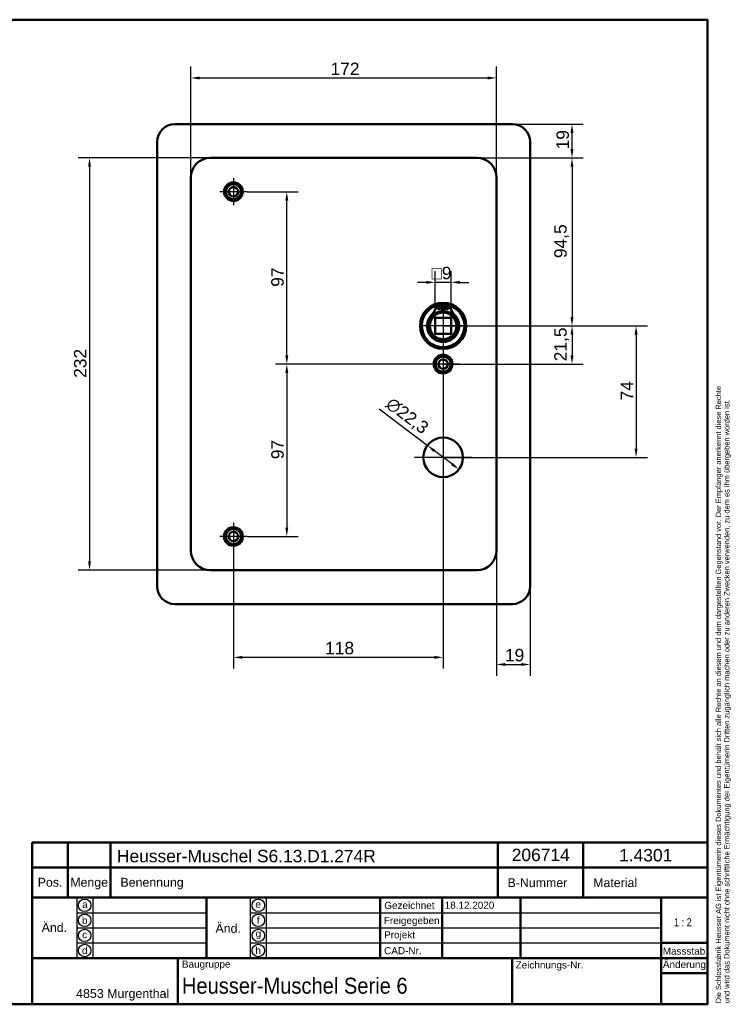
# Model space of a CAD drawing. Header units: millimetres. Extents: x 20 to 833, y 20 to 574.
# Tile 4 of 4: x 433 to 833, y 20 to 574. Entities that reach past the tile are written whole.
import ezdxf
from ezdxf.enums import TextEntityAlignment as Align

# ---------------------------------------------------------------- set-up
doc = ezdxf.new("R2010")
doc.units = ezdxf.units.MM
doc.header["$LTSCALE"] = 2
for name, color, linetype, lineweight in [('Bemaßungen(DIN)', 7, 'Continuous', 25), ('Mittelpunktmarkierung(DIN)', 7, 'Continuous', 25), ('Sichtbare Kanten(DIN)', 7, 'Continuous', 50), ('Skizziergeometrie(DIN)', 7, 'Continuous', 50), ('Skizzierlinie(DIN)', 7, 'Continuous', 25), ('Symbole(DIN)', 7, 'Continuous', 25)]:
    doc.layers.add(name, color=color, linetype=linetype, lineweight=lineweight)
doc.styles.add('Aktuell-DIN', font='arial.ttf')
doc.styles.add('STANDARD-DIN~0', font='arial.ttf')
doc.styles.add('Textstil10', font='arial.ttf')
doc.styles.add('Textstil41', font='arial.ttf', dxfattribs={"width": 0.8})
doc.styles.add('Textstil83', font='arial.ttf', dxfattribs={"width": 0.8})
doc.dimstyles.new('CAD-LAN', dxfattribs={"dimscale": 2, "dimtxt": 3.5, "dimasz": 2.5, "dimexe": 3.175, "dimexo": 0, "dimgap": 0.8, "dimtad": 1, "dimrnd": 1e-08, "dimtxsty": 'STANDARD-DIN~0', "dimcen": 0.09, "dimdle": 10, "dimclrd": 250, "dimclre": 250, "dimclrt": 250, "dimadec": 0, "dimazin": 2, "dimtfac": 1, "dimtmove": 0, "dimatfit": 3, "dimfxl": 1, "dimtolj": 1, "dimtzin": 0, "dimlwd": 25, "dimlwe": 25, "dimarcsym": 0})

# ---------------------------------------------------------------- blocks, each defined once
blk = doc.blocks.new('Ränder Standardrahmen')
at = {"layer": 'Skizziergeometrie(DIN)', "flags": 128}
blk.add_lwpolyline([(10, 10), (10, 287), (410, 287), (410, 10), (10, 10)], dxfattribs=at)
blk = doc.blocks.new('Schriftfelder Heusser')
at = {"layer": 'Skizziergeometrie(DIN)'}
for p, q in [((101, 229.92), (101, 236.92)), ((101, 236.92), (291, 236.92)), ((111, 229.92), (111, 236.92)), ((123, 229.92), (123, 236.92)), ((232, 229.92), (232, 236.92)), ((256, 229.92), (256, 236.92)), ((291, 236.92), (291, 229.92)), ((101, 191.42), (101, 229.92)), ((101, 229.92), (291, 229.92)), ((111, 229.92), (111, 221.42)), ((123, 229.92), (123, 221.42)), ((232, 229.92), (232, 221.42)), ((256, 229.92), (256, 221.42)), ((291, 229.92), (291, 191.42)), ((101, 221.42), (291, 221.42)), ((150, 221.42), (150, 204.42)), ((198.85, 221.42), (198.85, 204.42)), ((216.35, 221.42), (216.35, 204.42)), ((238.35, 221.42), (238.35, 204.42)), ((278, 221.42), (278, 191.42)), ((278, 208.67), (291, 208.67)), ((101, 204.42), (291, 204.42)), ((142, 204.42), (142, 191.42)), ((236, 204.42), (236, 191.42)), ((278, 200.17), (291, 200.17)), ((291, 191.42), (101, 191.42))]:
    blk.add_line(p, q, dxfattribs=at)
at = {"layer": 'Skizzierlinie(DIN)'}
for p, q in [((113.5, 221.42), (113.5, 204.42)), ((118, 221.42), (118, 204.42)), ((162.35, 221.42), (162.35, 204.42)), ((166.85, 221.42), (166.85, 204.42)), ((113.5, 217.17), (150, 217.17)), ((162.35, 217.17), (278, 217.17)), ((113.5, 212.92), (150, 212.92)), ((162.35, 212.92), (278, 212.92)), ((113.5, 208.67), (150, 208.67)), ((162.35, 208.67), (278, 208.67))]:
    blk.add_line(p, q, dxfattribs=at)
for centre in [(115.75, 219.25), (164.6, 219.25), (115.75, 215.04), (164.6, 215.04), (115.75, 210.79), (164.6, 210.79), (115.75, 206.54), (164.6, 206.54)]:
    blk.add_circle(centre, 1.75, dxfattribs=at)
at = {"layer": 'Symbole(DIN)', "color": 7, "insert": (293.33, 191.7), "char_height": 1.5, "width": 182.3003, "attachment_point": 1, "rotation": 90, "line_spacing_factor": 0.944221, "style": 'Aktuell-DIN'}
blk.add_mtext('\\fArial|b0|i0;\\H1.5000;Die Schlossfabrik Heusser AG ist Eigentümerin dieses Dokumentes und behält sich alle Rechte an diesem und dem dargestellten Gegenstand vor. Der Empfänger anerkennt diese Rechte\\Pund wird das Dokument nicht ohne schriftliche Ermächtigung der Eigentümerin Dritten zugänglich machen oder zu anderen Zwecken verwenden, zu dem es ihm übergeben worden ist.\\P ', dxfattribs=at)
at = {"layer": 'Symbole(DIN)', "color": 179, "true_color": 0x262659, "style": 'Aktuell-DIN'}
for s, insert, char_height, attachment_point in [('B-Nummer', (234.74, 225.62), 2.489, 4), ('Material', (265.02, 225.62), 2.489, 5), ('Pos.', (106, 227), 2.489, 2), ('Menge', (117, 227), 2.489, 2), ('Benennung', (125.81, 225.38), 2.489, 4), ('\\fArial|b0|i0;a', (115.81, 219.53), 2, 5), ('\\fArial|b0|i0;e', (164.54, 219.53), 2, 5), ('\\fArial|b0|i0;Gezeichnet', (200.05, 219.23), 2, 4), ('\\fArial|b0|i0;b', (115.75, 215), 2, 5), ('\\fArial|b0|i0;f', (164.55, 215.06), 2, 5), ('\\fArial|b0|i0;Freigegeben', (199.92, 216), 2, 1), ('\\fArial|b0|i0;c', (115.75, 211.01), 2, 5), ('\\fArial|b0|i0;g', (164.63, 211.05), 2, 5), ('\\fArial|b0|i0;Projekt', (200, 211.98), 2, 1), ('\\fArial|b0|i0;d', (115.76, 206.55), 2, 5), ('\\fArial|b0|i0;h', (164.55, 206.57), 2, 5), ('\\fArial|b0|i0;CAD-Nr.', (200, 207.5), 2, 1), ('\\fArial|b0|i0;\\H2.0000;Massstab', (284.39, 206.37), 2, 5), ('\\fArial|b0|i0;\\H2.0000;Baugruppe', (143.1, 203.73), 2, 1), ('\\fArial|b0|i0;Zeichnungs-Nr.', (237, 203.5), 2, 1), ('\\fArial|b0|i0;\\H2.5000;4853 Murgenthal', (113.33, 192.46), 2.5, 7)]:
    blk.add_mtext(s, dxfattribs=dict(at, insert=insert, char_height=char_height, attachment_point=attachment_point))
at = {"layer": 'Symbole(DIN)', "color": 179, "true_color": 0x262659, "attachment_point": 5, "style": 'Aktuell-DIN'}
for s, insert, char_height, width in [('Änd.', (107.21, 213), 2.489, 12.3494), ('Änd.', (156.12, 212.76), 2.489, 12.3494), ('\\fArial|b0|i0;Änderung', (284.51, 202.33), 2, 12.1143)]:
    blk.add_mtext(s, dxfattribs=dict(at, insert=insert, char_height=char_height, width=width))
at = {"layer": 'Symbole(DIN)', "color": 7, "insert": (143.1, 196.62), "char_height": 4.5, "width": 90.18, "attachment_point": 4, "style": 'Aktuell-DIN'}
blk.add_mtext('\\fArial|b0|i0;\\W0.90;\\H4.5000;Heusser-Muschel Serie 6', dxfattribs=at)
at = {"layer": 'Symbole(DIN)', "color": 179, "true_color": 0x262659, "style": 'Textstil10'}
blk.add_attdef('ERSTELLUNGSDATUM_001', (217.04, 218.29), '', height=2, dxfattribs=at)
at = {"layer": 'Symbole(DIN)', "color": 179, "true_color": 0x262659}
for tag, height, style, p in [('AUTOR', 2.49, 'Aktuell-DIN', (240.03, 219.26)), ('KONTROLLDATUM', 2, 'Textstil10', (217.42, 215.04)), ('KONTROLLIERT_VON', 2, 'Textstil10', (239.98, 215.05))]:
    blk.add_attdef(tag, text='', height=height, dxfattribs=dict(at, style=style)).set_placement(p, align=Align.MIDDLE_LEFT)
at = {"layer": 'Symbole(DIN)', "color": 7, "style": 'Textstil83', "width": 0.8}
blk.add_attdef('Anfänglicher_Ansichtsmaßstab_001', (281.57, 213.34), '', height=2.3, dxfattribs=at)
at = {"layer": 'Symbole(DIN)', "color": 179, "true_color": 0x262659, "style": 'Textstil10'}
blk.add_attdef('PROJEKT', text='', height=2, dxfattribs=at).set_placement((217.77, 209.72), align=Align.BOTTOM_LEFT)
at = {"layer": 'Symbole(DIN)', "color": 7, "style": 'Textstil41', "width": 0.8}
blk.add_attdef('STATUS', text='', height=5, dxfattribs=at).set_placement((284.53, 195.86), align=Align.MIDDLE_CENTER)
blk = doc.blocks.new('*D8')
at = {"layer": 'Bemaßungen(DIN)', "color": 250, "linetype": 'Continuous', "lineweight": 25, "true_color": 0x3f3f3f, "transparency": 16777216}
for p, q in [((529.21, 485.22), (529.21, 547.57)), ((701.21, 485.22), (701.21, 547.57)), ((534.21, 541.22), (696.21, 541.22))]:
    blk.add_line(p, q, dxfattribs=at)
at = {"layer": 'Bemaßungen(DIN)', "color": 250, "linetype": 'Continuous', "true_color": 0x3f3f3f, "transparency": 16777216}
for points in [[(534.21, 542.05), (534.21, 540.38), (529.21, 541.22)], [(696.21, 542.05), (696.21, 540.38), (701.21, 541.22)]]:
    blk.add_solid(points, dxfattribs=at)
at = {"layer": 'Defpoints', "color": 0, "linetype": 'Continuous', "transparency": 16777216}
for p in [(701.21, 541.22), (529.21, 485.22), (701.21, 485.22)]:
    blk.add_point(p, dxfattribs=at)
at = {"layer": 'Bemaßungen(DIN)', "color": 250, "linetype": 'Continuous', "lineweight": 25, "true_color": 0x3f3f3f, "transparency": 16777216, "insert": (607.84, 549.85), "char_height": 7, "attachment_point": 1, "style": 'STANDARD-DIN~0'}
blk.add_mtext('\\A1;172', dxfattribs=at)
blk = doc.blocks.new('*D9')
at = {"layer": 'Bemaßungen(DIN)', "color": 250, "linetype": 'Continuous', "lineweight": 25, "true_color": 0x3f3f3f, "transparency": 16777216}
for p, q in [((540.21, 496.22), (465.86, 496.22)), ((472.21, 491.22), (472.21, 269.22)), ((540.21, 264.22), (465.86, 264.22))]:
    blk.add_line(p, q, dxfattribs=at)
at = {"layer": 'Bemaßungen(DIN)', "color": 250, "linetype": 'Continuous', "true_color": 0x3f3f3f, "transparency": 16777216}
for points in [[(471.37, 491.22), (473.04, 491.22), (472.21, 496.22)], [(471.37, 269.22), (473.04, 269.22), (472.21, 264.22)]]:
    blk.add_solid(points, dxfattribs=at)
at = {"layer": 'Defpoints', "color": 0, "linetype": 'Continuous', "transparency": 16777216}
for p in [(540.21, 496.22), (472.21, 264.22), (540.21, 264.22)]:
    blk.add_point(p, dxfattribs=at)
at = {"layer": 'Bemaßungen(DIN)', "color": 250, "linetype": 'Continuous', "lineweight": 25, "true_color": 0x3f3f3f, "transparency": 16777216, "insert": (463.45, 372.46), "char_height": 7, "attachment_point": 1, "rotation": 90, "style": 'STANDARD-DIN~0'}
blk.add_mtext('\\A1;232', dxfattribs=at)
blk = doc.blocks.new('*D10')
at = {"layer": 'Bemaßungen(DIN)', "color": 250, "linetype": 'Continuous', "lineweight": 25, "true_color": 0x3f3f3f, "transparency": 16777216}
for p, q in [((690.21, 496.22), (750.1, 496.22)), ((743.75, 491.22), (743.75, 406.72)), ((671.21, 401.72), (750.1, 401.72))]:
    blk.add_line(p, q, dxfattribs=at)
at = {"layer": 'Bemaßungen(DIN)', "color": 250, "linetype": 'Continuous', "true_color": 0x3f3f3f, "transparency": 16777216}
for points in [[(742.92, 491.22), (744.59, 491.22), (743.75, 496.22)], [(742.92, 406.72), (744.59, 406.72), (743.75, 401.72)]]:
    blk.add_solid(points, dxfattribs=at)
at = {"layer": 'Defpoints', "color": 0, "linetype": 'Continuous', "transparency": 16777216}
for p in [(690.21, 496.22), (671.21, 401.72), (743.75, 401.72)]:
    blk.add_point(p, dxfattribs=at)
at = {"layer": 'Bemaßungen(DIN)', "color": 250, "linetype": 'Continuous', "lineweight": 25, "true_color": 0x3f3f3f, "transparency": 16777216, "insert": (733.74, 439.85), "char_height": 7, "attachment_point": 1, "rotation": 90, "style": 'STANDARD-DIN~0'}
blk.add_mtext('\\A1;94,5', dxfattribs=at)
blk = doc.blocks.new('*D11')
at = {"layer": 'Bemaßungen(DIN)', "color": 250, "linetype": 'Continuous', "lineweight": 25, "true_color": 0x3f3f3f, "transparency": 16777216}
for p, q in [((671.21, 401.72), (750.1, 401.72)), ((743.75, 396.72), (743.75, 385.22)), ((671.21, 380.22), (750.1, 380.22))]:
    blk.add_line(p, q, dxfattribs=at)
at = {"layer": 'Bemaßungen(DIN)', "color": 250, "linetype": 'Continuous', "true_color": 0x3f3f3f, "transparency": 16777216}
for points in [[(742.92, 396.72), (744.59, 396.72), (743.75, 401.72)], [(742.92, 385.22), (744.59, 385.22), (743.75, 380.22)]]:
    blk.add_solid(points, dxfattribs=at)
at = {"layer": 'Defpoints', "color": 0, "linetype": 'Continuous', "transparency": 16777216}
for p in [(671.21, 401.72), (671.21, 380.22), (743.75, 380.22)]:
    blk.add_point(p, dxfattribs=at)
at = {"layer": 'Bemaßungen(DIN)', "color": 250, "linetype": 'Continuous', "lineweight": 25, "true_color": 0x3f3f3f, "transparency": 16777216, "insert": (733.74, 381.79), "char_height": 7, "attachment_point": 1, "rotation": 90, "style": 'STANDARD-DIN~0'}
blk.add_mtext('\\A1;21,5', dxfattribs=at)
blk = doc.blocks.new('*D12')
at = {"layer": 'Bemaßungen(DIN)', "color": 250, "linetype": 'Continuous', "lineweight": 25, "true_color": 0x3f3f3f, "transparency": 16777216}
for p, q in [((671.21, 401.72), (786.15, 401.72)), ((779.8, 396.72), (779.8, 332.72)), ((671.21, 327.72), (786.15, 327.72))]:
    blk.add_line(p, q, dxfattribs=at)
at = {"layer": 'Bemaßungen(DIN)', "color": 250, "linetype": 'Continuous', "true_color": 0x3f3f3f, "transparency": 16777216}
for points in [[(778.97, 396.72), (780.64, 396.72), (779.8, 401.72)], [(778.97, 332.72), (780.64, 332.72), (779.8, 327.72)]]:
    blk.add_solid(points, dxfattribs=at)
at = {"layer": 'Defpoints', "color": 0, "linetype": 'Continuous', "transparency": 16777216}
for p in [(671.21, 401.72), (671.21, 327.72), (779.8, 327.72)]:
    blk.add_point(p, dxfattribs=at)
at = {"layer": 'Bemaßungen(DIN)', "color": 250, "linetype": 'Continuous', "lineweight": 25, "true_color": 0x3f3f3f, "transparency": 16777216, "insert": (771.2, 359.75), "char_height": 7, "attachment_point": 1, "rotation": 90, "style": 'STANDARD-DIN~0'}
blk.add_mtext('\\A1;74', dxfattribs=at)
blk = doc.blocks.new('*D13')
at = {"layer": 'Bemaßungen(DIN)', "color": 250, "linetype": 'Continuous', "lineweight": 25, "true_color": 0x3f3f3f, "transparency": 16777216}
for p, q in [((560.86, 477.22), (589.59, 477.22)), ((583.24, 385.22), (583.24, 472.22)), ((671.21, 380.22), (576.89, 380.22))]:
    blk.add_line(p, q, dxfattribs=at)
at = {"layer": 'Bemaßungen(DIN)', "color": 250, "linetype": 'Continuous', "true_color": 0x3f3f3f, "transparency": 16777216}
for points in [[(582.4, 472.22), (584.07, 472.22), (583.24, 477.22)], [(582.4, 385.22), (584.07, 385.22), (583.24, 380.22)]]:
    blk.add_solid(points, dxfattribs=at)
at = {"layer": 'Defpoints', "color": 0, "linetype": 'Continuous', "transparency": 16777216}
for p in [(560.86, 477.22), (583.24, 477.22), (671.21, 380.22)]:
    blk.add_point(p, dxfattribs=at)
at = {"layer": 'Bemaßungen(DIN)', "color": 250, "linetype": 'Continuous', "lineweight": 25, "true_color": 0x3f3f3f, "transparency": 16777216, "insert": (574.49, 423.7), "char_height": 7, "attachment_point": 1, "rotation": 90, "style": 'STANDARD-DIN~0'}
blk.add_mtext('\\A1;97', dxfattribs=at)
blk = doc.blocks.new('*D14')
at = {"layer": 'Bemaßungen(DIN)', "color": 250, "linetype": 'Continuous', "lineweight": 25, "true_color": 0x3f3f3f, "transparency": 16777216}
for p, q in [((671.21, 380.22), (576.89, 380.22)), ((583.24, 375.22), (583.24, 288.22)), ((560.86, 283.22), (589.59, 283.22))]:
    blk.add_line(p, q, dxfattribs=at)
at = {"layer": 'Bemaßungen(DIN)', "color": 250, "linetype": 'Continuous', "true_color": 0x3f3f3f, "transparency": 16777216}
for points in [[(582.4, 375.22), (584.07, 375.22), (583.24, 380.22)], [(582.4, 288.22), (584.07, 288.22), (583.24, 283.22)]]:
    blk.add_solid(points, dxfattribs=at)
at = {"layer": 'Defpoints', "color": 0, "linetype": 'Continuous', "transparency": 16777216}
for p in [(671.21, 380.22), (560.86, 283.22), (583.24, 283.22)]:
    blk.add_point(p, dxfattribs=at)
at = {"layer": 'Bemaßungen(DIN)', "color": 250, "linetype": 'Continuous', "lineweight": 25, "true_color": 0x3f3f3f, "transparency": 16777216, "insert": (574.49, 326.7), "char_height": 7, "attachment_point": 1, "rotation": 90, "style": 'STANDARD-DIN~0'}
blk.add_mtext('\\A1;97', dxfattribs=at)
blk = doc.blocks.new('*D15')
at = {"layer": 'Bemaßungen(DIN)', "color": 250, "linetype": 'Continuous', "lineweight": 25, "true_color": 0x3f3f3f, "transparency": 16777216}
for p, q in [((662.31, 334.44), (635.18, 354.94)), ((676.11, 324.01), (666.3, 331.42))]:
    blk.add_line(p, q, dxfattribs=at)
at = {"layer": 'Bemaßungen(DIN)', "color": 250, "linetype": 'Continuous', "true_color": 0x3f3f3f, "transparency": 16777216}
for points in [[(666.8, 332.09), (665.8, 330.76), (662.31, 334.44)], [(676.61, 324.67), (675.61, 323.34), (680.1, 320.99)]]:
    blk.add_solid(points, dxfattribs=at)
at = {"layer": 'Defpoints', "color": 0, "linetype": 'Continuous', "transparency": 16777216}
for p in [(662.31, 334.44), (680.1, 320.99)]:
    blk.add_point(p, dxfattribs=at)
at = {"layer": 'Bemaßungen(DIN)', "color": 250, "linetype": 'Continuous', "lineweight": 25, "true_color": 0x3f3f3f, "transparency": 16777216, "insert": (642.64, 362.14), "char_height": 7, "attachment_point": 1, "rotation": 322.9243, "style": 'STANDARD-DIN~0'}
blk.add_mtext('\\A1;∅22,3', dxfattribs=at)
blk = doc.blocks.new('*D16')
at = {"layer": 'Bemaßungen(DIN)', "color": 250, "linetype": 'Continuous', "lineweight": 25, "true_color": 0x3f3f3f, "transparency": 16777216}
for p, q in [((666.71, 406.22), (666.71, 432.57)), ((675.71, 406.22), (675.71, 432.57)), ((661.71, 426.22), (656.71, 426.22)), ((675.71, 426.22), (666.71, 426.22)), ((680.71, 426.22), (685.71, 426.22))]:
    blk.add_line(p, q, dxfattribs=at)
at = {"layer": 'Bemaßungen(DIN)', "color": 250, "linetype": 'Continuous', "true_color": 0x3f3f3f, "transparency": 16777216}
for points in [[(661.71, 427.05), (661.71, 425.38), (666.71, 426.22)], [(680.71, 427.05), (680.71, 425.38), (675.71, 426.22)]]:
    blk.add_solid(points, dxfattribs=at)
at = {"layer": 'Defpoints', "color": 0, "linetype": 'Continuous', "transparency": 16777216}
for p in [(666.71, 426.22), (666.71, 406.22), (675.71, 406.22)]:
    blk.add_point(p, dxfattribs=at)
at = {"layer": 'Bemaßungen(DIN)', "color": 250, "linetype": 'Continuous', "lineweight": 25, "true_color": 0x3f3f3f, "transparency": 16777216, "insert": (664.83, 434.96), "char_height": 7, "attachment_point": 1, "style": 'STANDARD-DIN~0'}
blk.add_mtext('\\A1;\\fAIGDT|b0|i0;\\H7.0000;o\\fArial|b0|i0;\\H7.0000;9', dxfattribs=at)
blk = doc.blocks.new('*D17')
at = {"layer": 'Bemaßungen(DIN)', "color": 250, "linetype": 'Continuous', "lineweight": 25, "true_color": 0x3f3f3f, "transparency": 16777216}
for p, q in [((710.21, 515.22), (750.1, 515.22)), ((743.75, 501.22), (743.75, 510.22)), ((690.21, 496.22), (750.1, 496.22))]:
    blk.add_line(p, q, dxfattribs=at)
at = {"layer": 'Bemaßungen(DIN)', "color": 250, "linetype": 'Continuous', "true_color": 0x3f3f3f, "transparency": 16777216}
for points in [[(742.92, 510.22), (744.59, 510.22), (743.75, 515.22)], [(742.92, 501.22), (744.59, 501.22), (743.75, 496.22)]]:
    blk.add_solid(points, dxfattribs=at)
at = {"layer": 'Defpoints', "color": 0, "linetype": 'Continuous', "transparency": 16777216}
for p in [(710.21, 515.22), (743.75, 515.22), (690.21, 496.22)]:
    blk.add_point(p, dxfattribs=at)
at = {"layer": 'Bemaßungen(DIN)', "color": 250, "linetype": 'Continuous', "lineweight": 25, "true_color": 0x3f3f3f, "transparency": 16777216, "insert": (735.01, 501.03), "char_height": 7, "attachment_point": 1, "rotation": 90, "style": 'STANDARD-DIN~0'}
blk.add_mtext('\\A1;19', dxfattribs=at)
blk = doc.blocks.new('*D18')
at = {"layer": 'Bemaßungen(DIN)', "color": 250, "linetype": 'Continuous', "lineweight": 25, "true_color": 0x3f3f3f, "transparency": 16777216}
for p, q in [((701.21, 275.22), (701.21, 204.87)), ((720.21, 255.22), (720.21, 204.87)), ((706.21, 211.22), (715.21, 211.22))]:
    blk.add_line(p, q, dxfattribs=at)
at = {"layer": 'Bemaßungen(DIN)', "color": 250, "linetype": 'Continuous', "true_color": 0x3f3f3f, "transparency": 16777216}
for points in [[(706.21, 212.05), (706.21, 210.38), (701.21, 211.22)], [(715.21, 212.05), (715.21, 210.38), (720.21, 211.22)]]:
    blk.add_solid(points, dxfattribs=at)
at = {"layer": 'Defpoints', "color": 0, "linetype": 'Continuous', "transparency": 16777216}
for p in [(701.21, 275.22), (720.21, 255.22), (720.21, 211.22)]:
    blk.add_point(p, dxfattribs=at)
at = {"layer": 'Bemaßungen(DIN)', "color": 250, "linetype": 'Continuous', "lineweight": 25, "true_color": 0x3f3f3f, "transparency": 16777216, "insert": (706.01, 219.96), "char_height": 7, "attachment_point": 1, "style": 'STANDARD-DIN~0'}
blk.add_mtext('\\A1;19', dxfattribs=at)
blk = doc.blocks.new('*D19')
at = {"layer": 'Bemaßungen(DIN)', "color": 250, "linetype": 'Continuous', "lineweight": 25, "true_color": 0x3f3f3f, "transparency": 16777216}
for p, q in [((671.21, 370.97), (671.21, 208.87)), ((553.21, 275.57), (553.21, 208.87)), ((666.21, 215.22), (558.21, 215.22))]:
    blk.add_line(p, q, dxfattribs=at)
at = {"layer": 'Bemaßungen(DIN)', "color": 250, "linetype": 'Continuous', "true_color": 0x3f3f3f, "transparency": 16777216}
for points in [[(558.21, 216.05), (558.21, 214.38), (553.21, 215.22)], [(666.21, 216.05), (666.21, 214.38), (671.21, 215.22)]]:
    blk.add_solid(points, dxfattribs=at)
at = {"layer": 'Defpoints', "color": 0, "linetype": 'Continuous', "transparency": 16777216}
for p in [(671.21, 370.97), (553.21, 275.57), (553.21, 215.22)]:
    blk.add_point(p, dxfattribs=at)
at = {"layer": 'Bemaßungen(DIN)', "color": 250, "linetype": 'Continuous', "lineweight": 25, "true_color": 0x3f3f3f, "transparency": 16777216, "insert": (604.79, 223.96), "char_height": 7, "attachment_point": 1, "style": 'STANDARD-DIN~0'}
blk.add_mtext('\\A1;118', dxfattribs=at)

msp = doc.modelspace()

# ---------------------------------------------------------------- linework, layer by layer
at = {"layer": 'Mittelpunktmarkierung(DIN)', "linetype": 'Continuous'}
for p, q in [((553.205, 484.867), (553.205, 469.567)), ((560.855, 477.217), (545.555, 477.217)), ((671.205, 414.217), (671.205, 389.217)), ((683.705, 401.717), (658.705, 401.717)), ((671.205, 389.467), (671.205, 370.967)), ((680.455, 380.217), (661.955, 380.217)), ((671.205, 343.867), (671.205, 311.567)), ((687.355, 327.717), (655.055, 327.717)), ((553.205, 290.867), (553.205, 275.567)), ((560.855, 283.217), (545.555, 283.217))]:
    msp.add_line(p, q, dxfattribs=at)
at = {"layer": 'Sichtbare Kanten(DIN)'}
for p, q in [((520.205, 515.217), (710.205, 515.217)), ((510.205, 255.217), (510.205, 505.217)), ((720.205, 505.217), (720.205, 255.217)), ((690.205, 496.217), (540.205, 496.217)), ((529.205, 485.217), (529.205, 275.217)), ((701.205, 275.217), (701.205, 485.217)), ((667.564, 413.675), (670.588, 413.675)), ((670.588, 413.675), (670.588, 409.975)), ((671.822, 413.675), (674.846, 413.675)), ((671.822, 409.975), (671.822, 413.675)), ((675.705, 406.217), (666.705, 406.217)), ((666.705, 406.217), (666.705, 397.217)), ((675.705, 397.217), (675.705, 406.217)), ((666.705, 397.217), (675.705, 397.217)), ((540.205, 264.217), (690.205, 264.217)), ((710.205, 245.217), (520.205, 245.217))]:
    msp.add_line(p, q, dxfattribs=at)
for centre, radius in [((553.205, 477.217), 5.25), ((553.205, 477.217), 4.25), ((553.205, 477.217), 2.65), ((671.205, 401.717), 13), ((671.205, 401.717), 12.5), ((668.973, 411.825), 0.85), ((673.437, 411.825), 0.85), ((671.205, 401.717), 8), ((671.205, 401.717), 7.5), ((671.205, 380.217), 5.25), ((671.205, 380.217), 4.25), ((671.205, 380.217), 2.65), ((671.205, 327.717), 11.15), ((553.205, 283.217), 5.25), ((553.205, 283.217), 4.25), ((553.205, 283.217), 2.65)]:
    msp.add_circle(centre, radius, dxfattribs=at)
for centre, radius, start, end in [((520.205, 505.217), 10, 90, 180), ((710.205, 505.217), 10, 0, 90), ((540.205, 485.217), 11, 90, 180), ((690.205, 485.217), 11, 0, 90), ((671.205, 401.717), 12, 108.17213, 71.82787), ((658.882, 414.415), 8.678, 314.1409, 355.03295), ((671.205, 402.45), 7.55, 94.68501, 144.3129), ((671.205, 401.717), 12, 85.21102, 94.78898), ((671.205, 401.717), 9, 86.0711, 93.9289), ((671.205, 402.45), 7.55, 35.6871, 85.31499), ((683.528, 414.415), 8.678, 184.96705, 225.8591), ((671.205, 401.717), 9.017, 134.1409, 45.8591), ((671.205, 401.717), 8.2, 63.63056, 116.36944), ((540.205, 275.217), 11, 180, 270), ((690.205, 275.217), 11, 270, 0), ((520.205, 255.217), 10, 180, 270), ((710.205, 255.217), 10, 270, 0)]:
    msp.add_arc(centre, radius, start, end, dxfattribs=at)

# ---------------------------------------------------------------- block references
at = {"xscale": 2, "yscale": 2, "zscale": 2}
msp.add_blockref('Ränder Standardrahmen', (0, 0), dxfattribs=at)
msp.add_blockref('Schriftfelder Heusser', (238, -362.833), dxfattribs=at).add_auto_attribs({'ERSTELLUNGSDATUM_001': '18.12.2020', 'Anfänglicher_Ansichtsmaßstab_001': '1 : 2'})

# ---------------------------------------------------------------- texts
at = {"layer": 'Symbole(DIN)', "color": 7, "char_height": 7, "attachment_point": 1, "style": 'Aktuell-DIN'}
for s, insert, width in [('{\\fArial|b0|i0;\\H7.0000;Heusser-Muschel S6.13.D1.274R}', (487.659, 106.906), 145.65549), ('{\\fArial|b0|i0;\\H7.0000;206714}', (709.83, 107.58), 32.62043), ('{\\fArial|b0|i0;\\H7.0000;1.4301}', (770.274, 107.401), 29.89939)]:
    msp.add_mtext(s, dxfattribs=dict(at, insert=insert, width=width))

# ---------------------------------------------------------------- dimensions: what is measured, and where the dimension line sits
at = {"layer": 'Bemaßungen(DIN)', "color": 250, "linetype": 'Continuous', "lineweight": 25, "true_color": 0x3f3f3f}
for base, p1, p2, angle, picture, middle in [((701.205, 541.217), (529.205, 485.217), (701.205, 485.217), 180, '*D8', (615.205, 541.217)), ((743.755, 515.217), (690.205, 496.217), (710.205, 515.217), 90, '*D17', (743.755, 505.717)), ((472.205, 264.217), (540.205, 496.217), (540.205, 264.217), 90, '*D9', (472.205, 380.217)), ((743.755, 401.717), (690.205, 496.217), (671.205, 401.717), 90, '*D10', (743.755, 448.967)), ((583.238, 477.217), (671.205, 380.217), (560.855, 477.217), 90, '*D13', (583.238, 428.717)), ((743.755, 380.217), (671.205, 401.717), (671.205, 380.217), 90, '*D11', (743.755, 390.967)), ((779.803, 327.717), (671.205, 401.717), (671.205, 327.717), 90, '*D12', (779.803, 364.717)), ((583.238, 283.217), (671.205, 380.217), (560.855, 283.217), 90, '*D14', (583.238, 331.717)), ((553.205, 215.217), (671.205, 370.967), (553.205, 275.567), 180, '*D19', (612.205, 215.217))]:
    dim = msp.add_linear_dim(base=base, p1=p1, p2=p2, angle=angle, dimstyle='CAD-LAN', override={"dimgap": 0.8, "dimdec": 2, "dimtol": 0, "dimlim": 0, "dimtp": 0, "dimtm": 0, "dimtdec": 2, "dimtofl": 0, "dimatfit": 1}, dxfattribs=at)
    dim.commit()
    dim.dimension.update_dxf_attribs({"geometry": picture, "text_midpoint": middle, "dimtype": 160})
dim = msp.add_linear_dim(base=(666.705, 426.217), p1=(675.705, 406.217), p2=(666.705, 406.217), angle=180, text='\\fAIGDT|b0|i0;\\H7.0000;o\\fArial|b0|i0;\\H7.0000;<>', dimstyle='CAD-LAN', override={"dimgap": 0.8, "dimdec": 2, "dimtol": 0, "dimlim": 0, "dimtp": 0, "dimtm": 0, "dimtdec": 2, "dimtofl": 1, "dimatfit": 1}, dxfattribs=at)
dim.commit()
dim.dimension.update_dxf_attribs({"geometry": '*D16', "text_midpoint": (671.205, 426.217), "dimtype": 160})
dim = msp.add_diameter_dim_2p(p1=(680.101, 320.995), p2=(662.309, 334.439), dimstyle='CAD-LAN', override={"dimgap": 0.8, "dimdec": 2, "dimlfac": 1, "dimtol": 0, "dimlim": 0, "dimtp": 0, "dimtm": 0, "dimtdec": 2, "dimatfit": 2}, dxfattribs=at)
dim.commit()
dim.dimension.update_dxf_attribs({"geometry": '*D15', "text_midpoint": (646.752, 346.194), "dimtype": 163})
dim = msp.add_linear_dim(base=(720.205, 211.217), p1=(701.205, 275.217), p2=(720.205, 255.217), dimstyle='CAD-LAN', override={"dimgap": 0.8, "dimdec": 2, "dimtol": 0, "dimlim": 0, "dimtp": 0, "dimtm": 0, "dimtdec": 2, "dimtofl": 0, "dimatfit": 1}, dxfattribs=at)
dim.commit()
dim.dimension.update_dxf_attribs({"geometry": '*D18', "text_midpoint": (710.705, 211.217), "dimtype": 160})

doc.saveas('drawing.dxf')
